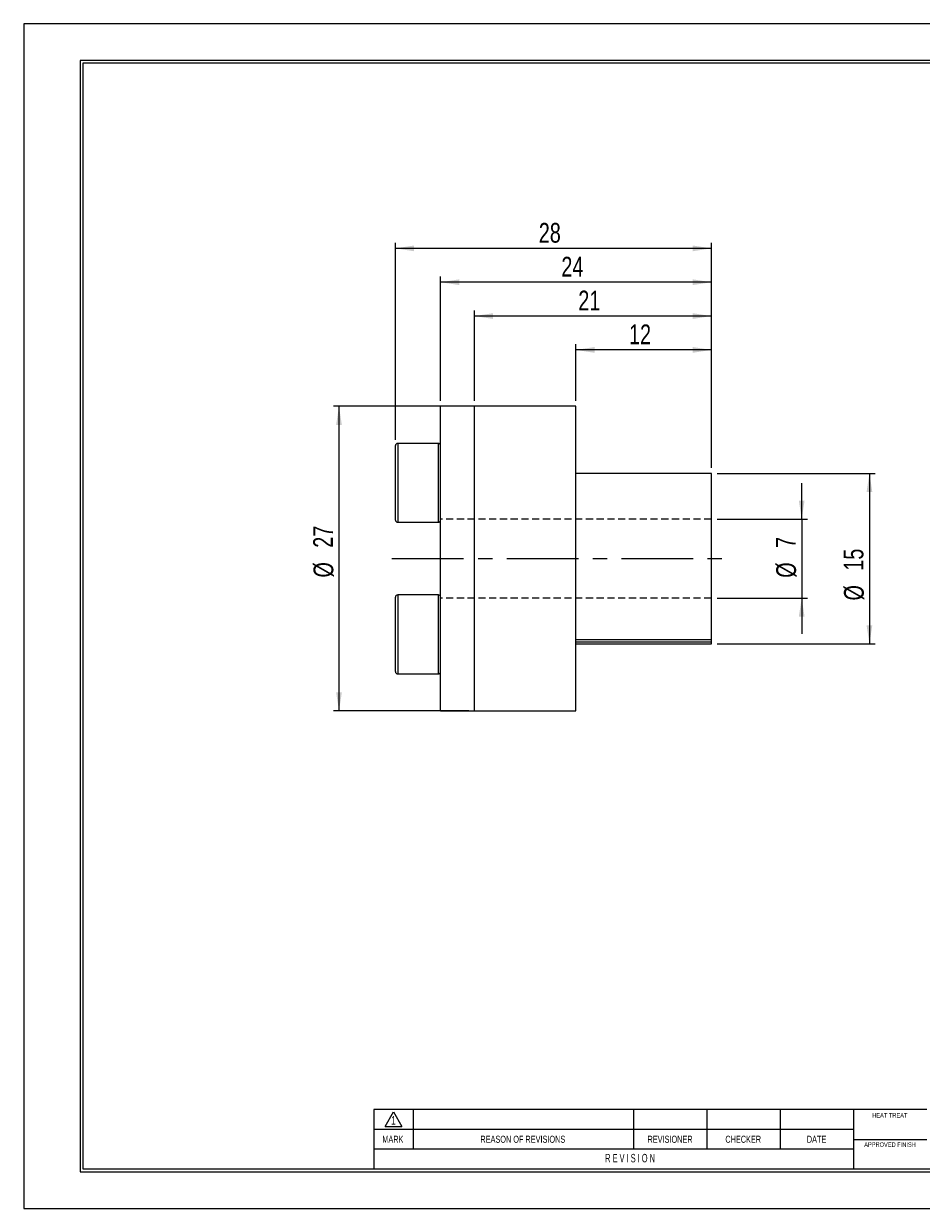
# Model space of a CAD drawing. Header units: millimetres. Extents: x 0 to 297, y 0 to 210.
# Tile 1 of 2: x 0 to 159, y 0 to 210. Entities that reach past the tile are written whole.
import ezdxf
from ezdxf.enums import TextEntityAlignment as Align

# ---------------------------------------------------------------- set-up
doc = ezdxf.new("R2010")
doc.units = ezdxf.units.MM
doc.linetypes.add('CENTERX2', pattern=[20.32, 12.7, -2.54, 2.54, -2.54])
doc.linetypes.add('HIDDEN', pattern=[1.905, 1.27, -0.635])
for name, color, linetype in [('가상선', 2, 'HIDDEN'), ('문자', 7, 'Continuous'), ('중심선', 1, 'CENTERX2')]:
    doc.layers.add(name, color=color, linetype=linetype)
doc.layers.add('치수선', color=5, linetype='Continuous', lineweight=15)
doc.styles.add('SLDTEXTSTYLE0', font='TXT', dxfattribs={"width": 0.75})
doc.styles.add('SLDTEXTSTYLE2', font='TXT', dxfattribs={"width": 0.75, "bigfont": 'bigfont'})
doc.styles.add('SLDTEXTSTYLE8', font='TXT', dxfattribs={"width": 0.633333})
doc.dimstyles.new('SLDDIMSTYLE0', dxfattribs={"dimtxt": 3.5, "dimasz": 3.302, "dimexe": 0, "dimexo": 0.0625, "dimgap": 0.875, "dimtad": 1, "dimlfac": 0.5, "dimrnd": 1e-09, "dimzin": 12, "dimdsep": 46, "dimtxsty": 'SLDTEXTSTYLE0', "dimsah": 1, "dimcen": 0.09, "dimadec": 0, "dimazin": 3, "dimtfac": 1, "dimtmove": 0, "dimatfit": 0, "dimfxl": 0, "dimfrac": 2, "dimtolj": 1, "dimtzin": 12, "dimarcsym": 0})
doc.dimstyles.new('SLDDIMSTYLE1', dxfattribs={"dimtxt": 3.5, "dimasz": 3.302, "dimexe": 0, "dimexo": 0.0625, "dimgap": 0.875, "dimtad": 1, "dimdec": 0, "dimlfac": 0.5, "dimrnd": 1e-09, "dimzin": 12, "dimdsep": 46, "dimtxsty": 'SLDTEXTSTYLE0', "dimsah": 1, "dimcen": 0.09, "dimadec": 0, "dimazin": 3, "dimtfac": 1, "dimtdec": 0, "dimtofl": 0, "dimtmove": 0, "dimatfit": 3, "dimfxl": 0, "dimfrac": 2, "dimtolj": 1, "dimtzin": 12, "dimarcsym": 0})
doc.dimstyles.new('SLDDIMSTYLE2', dxfattribs={"dimtxt": 3.5, "dimasz": 3.302, "dimexe": 0, "dimexo": 0.0625, "dimgap": 0.875, "dimtad": 1, "dimlfac": 0.5, "dimrnd": 1e-09, "dimzin": 12, "dimdsep": 46, "dimtxsty": 'SLDTEXTSTYLE0', "dimsah": 1, "dimcen": 0.09, "dimadec": 0, "dimazin": 3, "dimtfac": 1, "dimtofl": 0, "dimtmove": 0, "dimatfit": 3, "dimfxl": 0, "dimfrac": 2, "dimtolj": 1, "dimtzin": 12, "dimarcsym": 0})
doc.dimstyles.new('SLDDIMSTYLE3', dxfattribs={"dimtxt": 3.5, "dimasz": 3.302, "dimexe": 0, "dimexo": 0.0625, "dimgap": 0.875, "dimtad": 1, "dimdec": 0, "dimlfac": 0.5, "dimrnd": 1e-09, "dimzin": 12, "dimdsep": 46, "dimtxsty": 'SLDTEXTSTYLE0', "dimsah": 1, "dimcen": 0.09, "dimadec": 0, "dimazin": 3, "dimtfac": 1, "dimtofl": 0, "dimtmove": 0, "dimatfit": 3, "dimfxl": 0, "dimfrac": 2, "dimtolj": 1, "dimtzin": 12, "dimarcsym": 0})

# ---------------------------------------------------------------- blocks, each defined once
blk = doc.blocks.new('AAAA')
at = {"color": 250, "true_color": 0x191924}
for p, q in [((-298.87, 124.28), (-595.87, 124.28)), ((-595.87, 124.28), (-595.87, -85.72)), ((-595.87, -85.72), (-298.87, -85.72))]:
    blk.add_line(p, q, dxfattribs=at)
at = {"lineweight": 0}
for p, q in [((-305.37, 117.78), (-585.87, 117.78)), ((-585.87, 117.78), (-585.87, -79.22)), ((-585.87, -79.22), (-305.37, -79.22))]:
    blk.add_line(p, q, dxfattribs=at)
for p, q in [((-305.87, 117.28), (-585.37, 117.28)), ((-585.37, 117.28), (-585.37, -78.72)), ((-435.87, -68.22), (-533.87, -68.22)), ((-533.87, -68.22), (-533.87, -78.72)), ((-531.87, -71.21), (-530.37, -68.61)), ((-530.37, -68.61), (-528.87, -71.21)), ((-526.87, -68.22), (-526.87, -75.22)), ((-487.87, -68.22), (-487.87, -75.22)), ((-474.87, -68.22), (-474.87, -75.22)), ((-461.87, -68.22), (-461.87, -75.22)), ((-448.87, -68.22), (-448.87, -78.72)), ((-531.87, -71.21), (-528.87, -71.21)), ((-448.87, -71.72), (-533.87, -71.72)), ((-448.87, -75.22), (-533.87, -75.22)), ((-448.87, -73.52), (-435.87, -73.52)), ((-585.37, -78.72), (-305.87, -78.72))]:
    blk.add_line(p, q)
at = {"color": 250, "true_color": 0x191924, "width": 0.75}
for tag, height, style, p in [('TITLE', 2.5, 'SLDTEXTSTYLE2', (-358.7, -62.04)), ('도번', 2.5, 'SLDTEXTSTYLE2', (-344.69, -70.81)), ('필렛', 1.15, 'SLDTEXTSTYLE0', (-416.62, -75.73)), ('SCALE', 1.2, 'SLDTEXTSTYLE0', (-342.09, -76.51)), ('DATE', 1.2, 'SLDTEXTSTYLE0', (-318.85, -76.56)), ('모따기', 1.15, 'SLDTEXTSTYLE0', (-416.62, -78.33))]:
    blk.add_attdef(tag, text='', height=height, dxfattribs=dict(at, style=style)).set_placement(p, align=Align.BOTTOM_LEFT)
at = {"layer": '문자', "attachment_point": 2}
for s, insert, char_height, style in [('HEAT TREAT', (-442.45, -68.82), 0.8, 'SLDTEXTSTYLE0'), ('1', (-530.38, -69.37), 1.5, 'SLDTEXTSTYLE0'), ('MARK', (-530.48, -72.85), 1.25, 'SLDTEXTSTYLE0'), ('REASON OF REVISIONS', (-507.46, -72.85), 1.25, 'SLDTEXTSTYLE0'), ('REVISIONER', (-481.38, -72.85), 1.25, 'SLDTEXTSTYLE0'), ('CHECKER', (-468.42, -72.85), 1.25, 'SLDTEXTSTYLE0'), ('DATE', (-455.43, -72.85), 1.25, 'SLDTEXTSTYLE0'), ('APPROVED FINISH', (-442.42, -74.02), 0.8, 'SLDTEXTSTYLE0'), ('R E V I S I O N', (-488.46, -76.07), 1.5, 'SLDTEXTSTYLE8')]:
    blk.add_mtext(s, dxfattribs=dict(at, insert=insert, char_height=char_height, style=style))
blk = doc.blocks.new('_D')
at = {"layer": '치수선', "color": 5, "true_color": 0x0000ff}
for p, q in [((137.84, 122.23), (137.84, 128.58)), ((122.84, 122.23), (138.84, 122.23)), ((137.84, 122.23), (137.84, 108.23)), ((122.84, 108.23), (138.84, 108.23)), ((137.84, 108.23), (137.84, 101.88))]:
    blk.add_line(p, q, dxfattribs=at)
for points in [[(137.84, 122.23), (138.35, 125.53), (137.33, 125.53)], [(137.84, 108.23), (137.33, 104.93), (138.35, 104.93)]]:
    blk.add_solid(points, dxfattribs=at)
at = {"layer": '치수선', "color": 5, "true_color": 0x0000ff, "char_height": 3.5, "attachment_point": 1, "rotation": 90, "style": 'SLDTEXTSTYLE0'}
for s, insert in [('7', (133.27, 117.12)), ('%%c', (133.33, 111.84))]:
    blk.add_mtext(s, dxfattribs=dict(at, insert=insert))
blk = doc.blocks.new('_D_1')
at = {"layer": '치수선', "color": 5, "true_color": 0x0000ff}
for p, q in [((122.84, 130.35), (150.84, 130.35)), ((149.84, 130.35), (149.84, 100.12)), ((122.84, 100.12), (150.84, 100.12))]:
    blk.add_line(p, q, dxfattribs=at)
for points in [[(149.84, 130.35), (149.33, 127.05), (150.35, 127.05)], [(149.84, 100.12), (150.35, 103.42), (149.33, 103.42)]]:
    blk.add_solid(points, dxfattribs=at)
at = {"layer": '치수선', "color": 5, "true_color": 0x0000ff, "char_height": 3.5, "attachment_point": 1, "rotation": 90, "style": 'SLDTEXTSTYLE0'}
for s, insert in [('15', (145.27, 113.09)), ('%%c', (145.33, 107.81))]:
    blk.add_mtext(s, dxfattribs=dict(at, insert=insert))
blk = doc.blocks.new('_D_2')
at = {"layer": '치수선', "color": 5, "true_color": 0x0000ff}
for p, q in [((78.88, 142.23), (54.88, 142.23)), ((55.88, 142.23), (55.88, 88.23)), ((78.88, 88.23), (54.88, 88.23))]:
    blk.add_line(p, q, dxfattribs=at)
for points in [[(55.88, 142.23), (55.37, 138.93), (56.39, 138.93)], [(55.88, 88.23), (56.39, 91.53), (55.37, 91.53)]]:
    blk.add_solid(points, dxfattribs=at)
at = {"layer": '치수선', "color": 5, "true_color": 0x0000ff, "char_height": 3.5, "attachment_point": 1, "rotation": 90, "style": 'SLDTEXTSTYLE0'}
for s, insert in [('27', (51.31, 117.16)), ('%%c', (51.37, 111.88))]:
    blk.add_mtext(s, dxfattribs=dict(at, insert=insert))
blk = doc.blocks.new('_D_3')
at = {"layer": '치수선', "color": 5, "true_color": 0x0000ff}
for p, q in [((97.84, 143.23), (97.84, 153.23)), ((121.84, 152.23), (97.84, 152.23)), ((121.84, 131.35), (121.84, 153.23))]:
    blk.add_line(p, q, dxfattribs=at)
for points in [[(97.84, 152.23), (101.14, 151.72), (101.14, 152.74)], [(121.84, 152.23), (118.54, 152.74), (118.54, 151.72)]]:
    blk.add_solid(points, dxfattribs=at)
at = {"layer": '치수선', "color": 5, "true_color": 0x0000ff, "insert": (107.25, 156.74), "char_height": 3.5, "attachment_point": 1, "style": 'SLDTEXTSTYLE0'}
blk.add_mtext('12', dxfattribs=at)
blk = doc.blocks.new('_D_4')
at = {"layer": '치수선', "color": 5, "true_color": 0x0000ff}
for p, q in [((79.88, 143.23), (79.88, 159.23)), ((121.84, 158.23), (79.88, 158.23)), ((121.84, 131.35), (121.84, 159.23))]:
    blk.add_line(p, q, dxfattribs=at)
for points in [[(79.88, 158.23), (83.18, 157.72), (83.18, 158.74)], [(121.84, 158.23), (118.54, 158.74), (118.54, 157.72)]]:
    blk.add_solid(points, dxfattribs=at)
at = {"layer": '치수선', "color": 5, "true_color": 0x0000ff, "insert": (98.27, 162.74), "char_height": 3.5, "attachment_point": 1, "style": 'SLDTEXTSTYLE0'}
blk.add_mtext('21', dxfattribs=at)
blk = doc.blocks.new('_D_5')
at = {"layer": '치수선', "color": 5, "true_color": 0x0000ff}
for p, q in [((73.88, 143.23), (73.88, 165.23)), ((121.84, 164.23), (73.88, 164.23)), ((121.84, 131.35), (121.84, 165.23))]:
    blk.add_line(p, q, dxfattribs=at)
for points in [[(73.88, 164.23), (77.18, 163.72), (77.18, 164.74)], [(121.84, 164.23), (118.54, 164.74), (118.54, 163.72)]]:
    blk.add_solid(points, dxfattribs=at)
at = {"layer": '치수선', "color": 5, "true_color": 0x0000ff, "insert": (95.27, 168.74), "char_height": 3.5, "attachment_point": 1, "style": 'SLDTEXTSTYLE0'}
blk.add_mtext('24', dxfattribs=at)
blk = doc.blocks.new('_D_6')
at = {"layer": '치수선', "color": 5, "true_color": 0x0000ff}
for p, q in [((65.88, 136.27), (65.88, 171.23)), ((121.84, 170.23), (65.88, 170.23)), ((121.84, 131.35), (121.84, 171.23))]:
    blk.add_line(p, q, dxfattribs=at)
for points in [[(65.88, 170.23), (69.18, 169.72), (69.18, 170.74)], [(121.84, 170.23), (118.54, 170.74), (118.54, 169.72)]]:
    blk.add_solid(points, dxfattribs=at)
at = {"layer": '치수선', "color": 5, "true_color": 0x0000ff, "insert": (91.27, 174.74), "char_height": 3.5, "attachment_point": 1, "style": 'SLDTEXTSTYLE0'}
blk.add_mtext('28', dxfattribs=at)

msp = doc.modelspace()

# ---------------------------------------------------------------- linework, layer by layer
for p, q in [((79.877, 142.232), (73.877, 142.232)), ((73.877, 88.232), (73.877, 142.232)), ((97.84, 142.232), (79.877, 142.232)), ((79.877, 115.232), (79.877, 142.232)), ((79.877, 88.232), (79.877, 142.232)), ((97.84, 115.232), (97.84, 142.232)), ((65.877, 122.067), (65.877, 135.267)), ((73.477, 135.667), (66.277, 135.667)), ((66.277, 135.667), (66.277, 121.667)), ((73.477, 121.667), (73.477, 135.667)), ((121.84, 130.348), (97.84, 130.348)), ((121.84, 100.923), (121.84, 130.348)), ((66.277, 121.667), (73.477, 121.667)), ((79.877, 88.232), (79.877, 115.232)), ((97.84, 88.232), (97.84, 115.232)), ((65.877, 101.797), (65.877, 108.397)), ((73.477, 108.797), (66.277, 108.797)), ((66.277, 108.797), (66.277, 101.797)), ((73.477, 101.797), (73.477, 108.797)), ((65.877, 95.197), (65.877, 101.797)), ((66.277, 101.797), (66.277, 94.797)), ((73.477, 94.797), (73.477, 101.797)), ((97.84, 100.923), (121.84, 100.923)), ((121.84, 100.405), (121.84, 100.923)), ((121.84, 100.405), (97.84, 100.405)), ((97.84, 100.117), (121.84, 100.117)), ((121.84, 100.117), (121.84, 100.405)), ((66.277, 94.797), (73.477, 94.797)), ((73.877, 88.232), (79.877, 88.232)), ((79.877, 88.232), (97.84, 88.232))]:
    msp.add_line(p, q)
for centre, start, end in [((66.277, 135.267), 90, 180), ((73.477, 135.267), 0, 90), ((66.277, 122.067), 180, 270), ((73.477, 122.067), 270, 0), ((66.277, 108.397), 90, 180), ((73.477, 108.397), 0, 90), ((66.277, 95.197), 180, 270), ((73.477, 95.197), 270, 0)]:
    msp.add_arc(centre, 0.4, start, end)
at = {"layer": '가상선'}
for p, q in [((121.84, 122.232), (73.877, 122.232)), ((121.84, 108.232), (73.877, 108.232))]:
    msp.add_line(p, q, dxfattribs=at)
at = {"layer": '중심선', "linetype": 'CENTERX2', "lineweight": 0}
msp.add_line((65.263, 115.232), (123.735, 115.232), dxfattribs=at)

# ---------------------------------------------------------------- block references
at = {"color": 7, "linetype": 'Continuous'}
msp.add_blockref('AAAA', (595.902, 85.776), dxfattribs=at)

# ---------------------------------------------------------------- dimensions: what is measured, and where the dimension line sits
at = {"layer": '치수선', "color": 5, "true_color": 0x0000ff}
for base, p2, dimstyle, picture, middle in [((65.877, 170.232), (65.877, 135.267), 'SLDDIMSTYLE3', '_D_6', (93.859, 170.232)), ((73.877, 164.232), (73.877, 142.232), 'SLDDIMSTYLE3', '_D_5', (97.859, 164.232)), ((79.877, 158.232), (79.877, 142.232), 'SLDDIMSTYLE3', '_D_4', (100.859, 158.232)), ((97.84, 152.232), (97.84, 142.232), 'SLDDIMSTYLE2', '_D_3', (109.84, 152.232))]:
    dim = msp.add_linear_dim(base=base, p1=(121.84, 130.348), p2=p2, dimstyle=dimstyle, dxfattribs=at)
    dim.commit()
    dim.dimension.update_dxf_attribs({"geometry": picture, "text_midpoint": middle, "dimtype": 160})
for base, p1, p2, dimstyle, picture, middle in [((55.877, 88.232), (79.877, 142.232), (79.877, 88.232), 'SLDDIMSTYLE2', '_D_2', (55.877, 117.104)), ((149.84, 100.117), (121.84, 130.348), (121.84, 100.117), 'SLDDIMSTYLE1', '_D_1', (149.84, 113.038)), ((137.84, 108.232), (121.84, 122.232), (121.84, 108.232), 'SLDDIMSTYLE0', '_D', (137.84, 115.773))]:
    dim = msp.add_linear_dim(base=base, p1=p1, p2=p2, angle=90, text='%%c<>', dimstyle=dimstyle, dxfattribs=at)
    dim.commit()
    dim.dimension.update_dxf_attribs({"geometry": picture, "text_midpoint": middle, "dimtype": 160})

doc.saveas('drawing.dxf')
